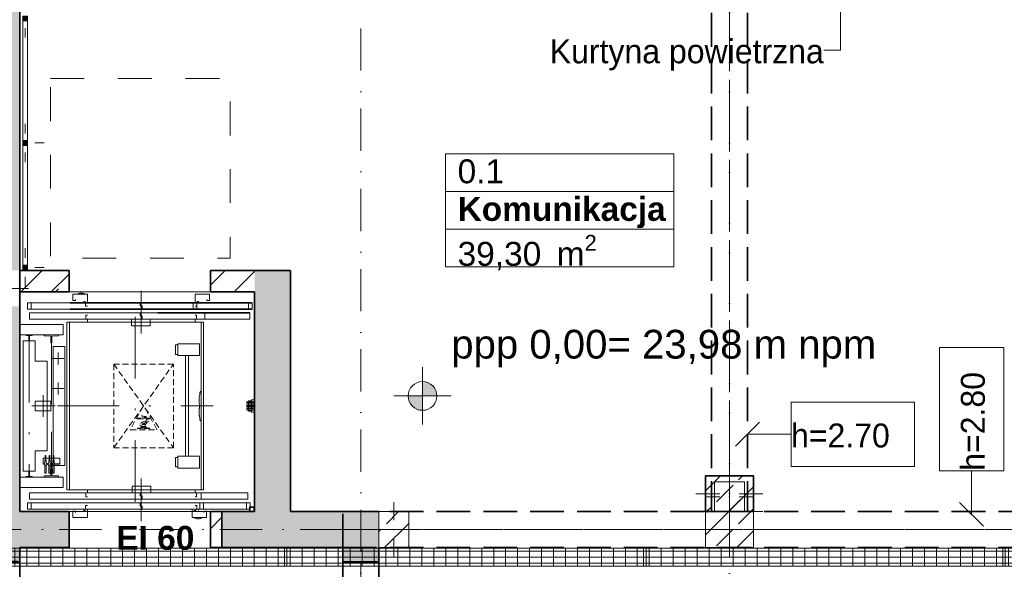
# Model space of a CAD drawing. Header units: millimetres. Extents: x 82175 to 237000, y 24756 to 471700.
# Tile 199 of 256: x 107440 to 115666, y 380799 to 385392. Entities that reach past the tile are written whole.
import ezdxf
from ezdxf.enums import TextEntityAlignment as Align

# ---------------------------------------------------------------- set-up
doc = ezdxf.new("R2010")
doc.units = ezdxf.units.MM
for name, pattern in [('DASHED', [0.75, 0.5, -0.25]), ('Krawędzie ukryte', [3.912222, 2.822222, -1.09]), ('Kropki i Kreski', [6.702778, 3.527778, -1.763889, 0, -1.411111]), ('Przerywana', [5.644444, 2.822222, -2.822222]), ('TRAZO_Y_PUNTO', [10.3, 5.15, -2.5, 0.15, -2.5])]:
    doc.linetypes.add(name, pattern=pattern)
for name, color, linetype in [('- strefy pomieszczeń', 8, 'Continuous'), ('2D - Ogólne', 8, 'Continuous'), ('Drzwi Archicad', 8, 'Continuous'), ('Instalacje - Wod_Kan', 8, 'Continuous'), ('Konstrukcja - Belki', 8, 'Continuous'), ('Konstrukcja - Siatka mod', 8, 'Continuous'), ('Konstrukcja - Stropy', 8, 'Continuous'), ('Konstrukcja - Słupy', 8, 'Continuous'), ('Konstrukcja - Ściany działowe', 8, 'Continuous'), ('Konstrukcja - Ściany nośne wew..P', 8, 'Continuous'), ('Opisy - Etykiety', 8, 'Continuous'), ('Opisy - Tekst', 8, 'Continuous'), ('Wnętrze - Wyposażenie', 8, 'Continuous'), ('Wymiarowanie - Poziomy', 8, 'Continuous')]:
    doc.layers.add(name, color=color, linetype=linetype)
doc.layers.add('2DE_PRO_Cblf304L', color=30, linetype='Continuous', lineweight=15)
doc.layers.add('CP_DETAL', color=33, linetype='Continuous', lineweight=9)
doc.styles.add('CP_ATTR', font='ARIAL.TTF')
doc.styles.add('STYL_AUTOMATYCZNY_1', font='arial.ttf')
doc.styles.add('STYL_AUTOMATYCZNY_2', font='arial.ttf')
doc.styles.add('STYL_AUTOMATYCZNY_4', font='arial.ttf')
doc.styles.add('STYL_AUTOMATYCZNY_5', font='txt')
doc.styles.add('STYL_AUTOMATYCZNY_7', font='txt')
pattern_1 = [(45, (-135208.59, 662558.78), (-183.84776, 183.84776), []), (45, (-135300.5, 662650.7), (-183.84776, 183.84776), [195, -65])]
pattern_2 = [(45, (-135208.59, 662558.78), (-127.27922, 127.27922), [])]

# ---------------------------------------------------------------- blocks, each defined once
blk = doc.blocks.new('2Dcblfmark100')
at = {"color": 3}
for p, q in [((-10, -50), (-10, 50)), ((10, -50), (10, 50))]:
    blk.add_line(p, q, dxfattribs=at)
blk = doc.blocks.new('2dcblf_korcf105v_b150_h105_55wkrv0')
at = {"layer": 'CP_DETAL'}
h = blk.add_hatch(dxfattribs=at)
h.set_pattern_fill('_USER', color=256, scale=100, angle=90, style=0, pattern_type=0)
h.set_pattern_definition([(90, (-3e-14, 0), (-100, 6e-15), [])])
h.paths.add_polyline_path([(0, 75), (20195, 75), (20195, -75), (0, -75)])
for p, q in [((0, 75), (20195, 75)), ((0, -75), (20195, -75))]:
    blk.add_line(p, q)
for p, q in [((20195, 50), (0, 50)), ((0, 0), (20195, 0)), ((20195, -50), (0, -50))]:
    blk.add_line(p, q, dxfattribs=at)
at = {"yscale": 1.5}
for p in [(6000, 0), (9000, 0), (12000, 0)]:
    blk.add_blockref('2Dcblfmark100', p, dxfattribs=at)
at = {"linetype": 'ByBlock', "style": 'CP_ATTR', "flags": 9}
for tag in ['NAME', 'NUMBER', 'GROUP', 'ORDER-NO', 'PRODUCER', 'COUPLERS', 'MOUNTDIST', 'MOUNTINGS', 'OTHER', 'WEIGHT', 'DIVIDER', 'COVER']:
    blk.add_attdef(tag, text='', height=0.00005, dxfattribs=at).set_placement((-0.1, 0), align=Align.MIDDLE_LEFT)

msp = doc.modelspace()

# ---------------------------------------------------------------- hatches: boundary and pattern name
at = {"layer": 'Instalacje - Wod_Kan', "linetype": 'Continuous', "lineweight": 13}
for points in [[(107505, 385382), (107505, 385422), (107465, 385422), (107465, 385382)], [(107505, 384342), (107505, 384382), (107465, 384382), (107465, 384342)], [(107505, 383302), (107505, 383342), (107465, 383342), (107465, 383302)]]:
    msp.add_hatch(color=8, dxfattribs=at).paths.add_polyline_path(points)
at = {"layer": 'Konstrukcja - Słupy', "linetype": 'Continuous', "lineweight": 25}
h = msp.add_hatch(dxfattribs=at)
h.set_pattern_fill('Beton_zbrojony_0002', color=8, style=0, pattern_type=2)
h.set_pattern_definition(pattern_1)
h.paths.add_polyline_path([(113170, 380981.1), (113570, 380981.1), (113570, 381581.1), (113170, 381581.1)])
h = msp.add_hatch(dxfattribs=at)
h.set_pattern_fill('Beton_zbrojony_0002', color=8, style=0, pattern_type=2)
h.set_pattern_definition(pattern_1)
h.paths.add_polyline_path([(113170, 381281), (113570, 381281), (113570, 381581), (113170, 381581)])
h = msp.add_hatch(dxfattribs=at)
h.set_pattern_fill('Beton_zbrojony_0002', color=8, style=0, pattern_type=2)
h.set_pattern_definition(pattern_1)
h.paths.add_polyline_path([(113245, 381279.8), (113495, 381279.8), (113495, 381529.8), (113245, 381529.8)])
h = msp.add_hatch(dxfattribs=at)
h.set_pattern_fill('Beton_zbrojony_0002', color=8, style=0, pattern_type=2)
h.set_pattern_definition(pattern_1)
h.paths.add_polyline_path([(110690, 380981), (110690, 381281), (110440, 381281), (110440, 380981)])
at = {"layer": 'Konstrukcja - Ściany działowe', "linetype": 'Continuous', "lineweight": 13}
h = msp.add_hatch(dxfattribs=at)
h.set_pattern_fill('Bloczki_ceramiczne_0002', color=8, style=0, pattern_type=2)
h.set_pattern_definition(pattern_2)
h.paths.add_polyline_path([(107440, 383297), (107440, 383117), (107853, 383117), (107853, 383297)])
h = msp.add_hatch(dxfattribs=at)
h.set_pattern_fill('Bloczki_ceramiczne_0002', color=8, style=0, pattern_type=2)
h.set_pattern_definition(pattern_2)
h.paths.add_polyline_path([(109401.8, 383297), (109033, 383297), (109033, 383117), (109401.8, 383117)])
at = {"layer": 'Konstrukcja - Ściany nośne wew..P', "linetype": 'Continuous', "lineweight": 13}
for points in [[(107140, 386231), (107140, 386231), (107140, 383297), (107432.4, 383297), (107432.4, 382997), (107140, 382997), (107140, 380981), (107440, 380981), (107440, 385931), (107140, 385931)], [(109401.8, 383117), (109701.8, 383297), (109401.8, 383297)], [(109401.8, 383117), (109701.8, 383117), (109701.8, 383297)], [(109401.8, 383117), (109401.8, 381281), (109701.8, 381281), (109701.8, 383117)], [(107440, 380981), (107853, 380981), (107853, 381281), (107440, 381281)], [(110440, 380981), (110440, 381281), (109130, 381281), (109130, 380981)], [(107140, 380981), (107140, 380861.1), (107440, 380861.1), (107440, 380981)], [(110140, 380981), (110140, 380861), (110440, 380861), (110440, 380981)]]:
    msp.add_hatch(color=8, dxfattribs=at).paths.add_polyline_path(points)
h = msp.add_hatch(dxfattribs=at)
h.set_pattern_fill('Bloczki_ceramiczne_0002', color=8, style=0, pattern_type=2)
h.set_pattern_definition(pattern_2)
h.paths.add_polyline_path([(109130, 381281), (109033, 381281), (109033, 380981), (109130, 380981)])
at = {"layer": 'Wymiarowanie - Poziomy', "linetype": 'Continuous', "lineweight": 13}
for points in [[(110805.5, 382247.8), (110925.5, 382247.8), (110916.3, 382293.7), (110890.3, 382332.6), (110851.4, 382358.6), (110805.5, 382367.8)], [(110805.5, 382247.8), (110685.5, 382247.8), (110694.6, 382201.8), (110720.6, 382162.9), (110759.5, 382136.9), (110805.5, 382127.8)]]:
    msp.add_hatch(color=8, dxfattribs=at).paths.add_polyline_path(points)

# ---------------------------------------------------------------- linework, layer by layer
at = {"layer": '- strefy pomieszczeń', "color": 8, "linetype": 'Continuous', "lineweight": 13, "ltscale": 100}
for p, q in [((110998.5, 384270.6), (112905.7, 384270.6)), ((110998.5, 383956.3), (110998.5, 384270.6)), ((112905.7, 384270.6), (112905.7, 383956.3)), ((112905.7, 383956.3), (110998.5, 383956.3)), ((110998.5, 383956.3), (112905.7, 383956.3)), ((110998.5, 383642), (110998.5, 383956.3)), ((112905.7, 383956.3), (112905.7, 383642)), ((112905.7, 383642), (110998.5, 383642)), ((110998.5, 383642), (112905.7, 383642)), ((110998.5, 383327.8), (110998.5, 383642)), ((112905.7, 383642), (112905.7, 383327.8)), ((112905.7, 383327.8), (110998.5, 383327.8))]:
    msp.add_line(p, q, dxfattribs=at)
at = {"color": 8, "linetype": 'Continuous', "lineweight": 13, "ltscale": 100}
for p, q in [((107465, 385382), (107465, 384382)), ((107465, 385382), (107505, 385382)), ((107505, 385382), (107505, 384382)), ((107465, 384382), (107505, 384382)), ((107465, 384342), (107465, 383342)), ((107465, 384342), (107505, 384342)), ((107505, 384342), (107505, 383342)), ((107465, 383342), (107505, 383342))]:
    msp.add_line(p, q, dxfattribs=at)
at = {"color": 8, "linetype": 'Przerywana', "lineweight": 13, "ltscale": 100}
for p, q in [((107465, 385382), (107465, 384382)), ((107465, 385382), (107505, 385382)), ((107505, 385382), (107505, 384382)), ((107465, 384382), (107505, 384382)), ((107465, 384342), (107465, 383342)), ((107465, 384342), (107505, 384342)), ((107505, 384342), (107505, 383342)), ((107465, 383342), (107505, 383342))]:
    msp.add_line(p, q, dxfattribs=at)
at = {"color": 8, "linetype": 'Continuous', "lineweight": 35, "ltscale": 100, "flags": 128}
for points in [[(109130, 381281), (109033, 381281)], [(109033, 380981), (109033, 381281)], [(109033, 380981), (109130, 380981)]]:
    msp.add_lwpolyline(points, dxfattribs=at)
at = {"layer": '2D - Ogólne', "color": 8, "linetype": 'Continuous', "lineweight": 13, "ltscale": 100}
for p, q in [((114297.1, 385727.6), (114297.1, 385137.8)), ((114297.1, 385137.8), (114157.7, 385137.8))]:
    msp.add_line(p, q, dxfattribs=at)
at = {"layer": '2D - Ogólne', "color": 8, "linetype": 'Przerywana', "lineweight": 13, "ltscale": 100, "flags": 128}
msp.add_lwpolyline([(107697.5, 384900.3), (109197.5, 384900.3), (109197.5, 383400.3), (107697.5, 383400.3)], close=True, dxfattribs=at)
at = {"layer": 'Drzwi Archicad', "color": 8, "linetype": 'Continuous', "lineweight": 35, "ltscale": 100}
for p, q in [((107853, 383297), (107853, 383117)), ((109033, 383297), (109033, 383117)), ((107853, 380981), (107853, 381281)), ((109033, 380981), (109033, 381281))]:
    msp.add_line(p, q, dxfattribs=at)
at = {"layer": 'Instalacje - Wod_Kan', "color": 8, "linetype": 'Continuous', "lineweight": 13, "ltscale": 100}
for p, q in [((107485, 385322), (107485, 385242)), ((107485, 384442), (107485, 384522)), ((107565, 384362), (107645, 384362)), ((107485, 384282), (107485, 384202)), ((107485, 383402), (107485, 383482)), ((107565, 383322), (107645, 383322)), ((107485, 383242), (107485, 383162))]:
    msp.add_line(p, q, dxfattribs=at)
at = {"layer": 'Instalacje - Wod_Kan', "color": 8, "linetype": 'Continuous', "lineweight": 13, "ltscale": 100, "flags": 128}
for points in [[(107505, 385382), (107465, 385382), (107465, 385422), (107505, 385422)], [(107505, 384342), (107465, 384342), (107465, 384382), (107505, 384382)], [(107505, 383302), (107465, 383302), (107465, 383342), (107505, 383342)]]:
    msp.add_lwpolyline(points, close=True, dxfattribs=at)
at = {"layer": 'Instalacje - Wod_Kan', "color": 8, "linetype": 'Continuous', "lineweight": 13, "ltscale": 100}
for p in [(107485, 384362), (107485, 383322)]:
    msp.add_point(p, dxfattribs=at)
at = {"layer": 'Konstrukcja - Belki', "color": 8, "linetype": 'Krawędzie ukryte', "lineweight": 35, "ltscale": 100}
for p, q in [((113220, 386231), (113220, 381281)), ((113520, 386231), (113520, 381281)), ((110140, 381281), (116570, 381281)), ((110140, 380981), (110140, 381281)), ((113220, 381281), (113520, 381281)), ((110140, 380981), (116570, 380981)), ((107140, 380865.3), (107440, 380865.3)), ((107440, 380865.3), (107440, 378921)), ((110140, 380861), (110140, 378921)), ((110140, 380861), (110440, 380861)), ((110440, 380861), (110440, 378921))]:
    msp.add_line(p, q, dxfattribs=at)
at = {"layer": 'Konstrukcja - Belki', "color": 8, "linetype": 'Kropki i Kreski', "lineweight": 13, "ltscale": 100}
for p, q in [((113370, 386231), (113370, 381281)), ((110140, 381131), (116570, 381131)), ((110290, 380861), (110290, 378921))]:
    msp.add_line(p, q, dxfattribs=at)
at = {"layer": 'Konstrukcja - Siatka mod', "color": 8, "linetype": 'Kropki i Kreski', "lineweight": 13, "ltscale": 100}
for p, q in [((110290, 389341.7), (110290, 372372.2)), ((113370, 389337), (113370, 372372.2)), ((93022.5, 381131), (122467, 381131))]:
    msp.add_line(p, q, dxfattribs=at)
at = {"layer": 'Konstrukcja - Stropy', "color": 8, "linetype": 'Continuous', "lineweight": 13, "ltscale": 100, "flags": 128}
msp.add_lwpolyline([(107440, 381281), (109401.8, 381281), (109401.8, 383117), (107440, 383117)], close=True, dxfattribs=at)
at = {"layer": 'Konstrukcja - Słupy', "color": 8, "linetype": 'Continuous', "lineweight": 0, "ltscale": 100}
for p, q in [((107362.4, 383147), (107512.4, 383147)), ((113370, 381511), (113370, 381661)), ((113290, 381431), (113090, 381431)), ((113450, 381431), (113650, 381431)), ((113370, 381351), (113370, 381201))]:
    msp.add_line(p, q, dxfattribs=at)
at = {"layer": 'Konstrukcja - Słupy', "color": 8, "linetype": 'Continuous', "lineweight": 13, "ltscale": 100}
for p, q in [((113370, 381361.1), (113370, 381661.1)), ((113370, 381484.8), (113370, 381609.8)), ((113290, 381404.8), (113165, 381404.8)), ((113450, 381404.8), (113575, 381404.8)), ((110565, 381211), (110565, 381361)), ((113370, 381324.8), (113370, 381199.8)), ((113290, 381281.1), (113090, 381281.1)), ((113450, 381281.1), (113650, 381281.1)), ((110485, 381131), (110360, 381131)), ((110645, 381131), (110770, 381131)), ((113370, 381201.1), (113370, 380901.1)), ((110565, 381051), (110565, 380901))]:
    msp.add_line(p, q, dxfattribs=at)
at = {"layer": 'Konstrukcja - Słupy', "color": 8, "linetype": 'Continuous', "lineweight": 13, "ltscale": 100, "flags": 128}
for points in [[(113170, 380981.1), (113570, 380981.1), (113570, 381581.1), (113170, 381581.1)], [(113245, 381279.8), (113495, 381279.8), (113495, 381529.8), (113245, 381529.8)], [(110690, 380981), (110690, 381281), (110440, 381281), (110440, 380981)]]:
    msp.add_lwpolyline(points, close=True, dxfattribs=at)
at = {"layer": 'Konstrukcja - Słupy', "color": 8, "linetype": 'Continuous', "lineweight": 35, "ltscale": 100, "flags": 128}
msp.add_lwpolyline([(113170, 381281), (113570, 381281), (113570, 381581), (113170, 381581)], close=True, dxfattribs=at)
at = {"layer": 'Konstrukcja - Słupy', "color": 8, "linetype": 'Continuous', "lineweight": 0, "ltscale": 100}
msp.add_point((113370, 381431), dxfattribs=at)
at = {"layer": 'Konstrukcja - Słupy', "color": 8, "linetype": 'Continuous', "lineweight": 13, "ltscale": 100}
for p in [(113370, 381404.8), (113370, 381281.1), (110565, 381131)]:
    msp.add_point(p, dxfattribs=at)
at = {"layer": 'Konstrukcja - Ściany działowe', "color": 8, "linetype": 'Continuous', "lineweight": 35, "ltscale": 100}
for p, q in [((107853, 383297), (107853, 383117)), ((109033, 383297), (109033, 383117))]:
    msp.add_line(p, q, dxfattribs=at)
at = {"layer": 'Konstrukcja - Ściany działowe', "color": 8, "linetype": 'Continuous', "lineweight": 35, "ltscale": 100, "flags": 128}
for points in [[(107853, 383297), (107440, 383297)], [(107440, 383297), (107440, 383117)], [(109401.8, 383297), (109033, 383297)], [(109701.8, 383297), (109401.8, 383297)], [(107440, 383117), (107853, 383117)], [(109033, 383117), (109401.8, 383117)]]:
    msp.add_lwpolyline(points, dxfattribs=at)
at = {"layer": 'Konstrukcja - Ściany nośne wew..P', "color": 8, "linetype": 'Continuous', "lineweight": 35, "ltscale": 100}
for p, q in [((107853, 380981), (107853, 381281)), ((109130, 381281), (109130, 380981))]:
    msp.add_line(p, q, dxfattribs=at)
at = {"layer": 'Konstrukcja - Ściany nośne wew..P', "color": 8, "linetype": 'Continuous', "lineweight": 35, "ltscale": 100, "flags": 128}
for points in [[(107440, 381281), (107440, 385931)], [(109701.8, 381281), (109701.8, 383297)], [(109401.8, 383117), (109401.8, 381281)], [(107853, 381281), (107440, 381281)], [(109401.8, 381281), (109130, 381281)], [(110440, 381281), (109701.8, 381281)], [(107440, 380981), (107853, 380981)], [(107440, 380861.1), (107440, 380981)], [(109130, 380981), (110140, 380981)], [(110140, 380981), (110140, 380861)], [(110440, 380861), (110440, 380981)], [(107140, 380861.1), (107440, 380861.1)], [(110140, 380861), (110440, 380861)]]:
    msp.add_lwpolyline(points, dxfattribs=at)
at = {"layer": 'Opisy - Etykiety', "color": 8, "linetype": 'Continuous', "lineweight": 20, "ltscale": 100}
for p, q in [((115661.1, 382653.8), (115124.6, 382653.8)), ((115124.6, 382653.8), (115124.6, 381622.4)), ((115661.1, 381622.4), (115661.1, 382653.8)), ((114915.6, 382196), (113884.1, 382196)), ((113884.1, 382196), (113884.1, 381659.5)), ((114915.6, 381659.5), (114915.6, 382196)), ((113620, 382027.8), (113420, 381827.8)), ((113520, 381927.8), (113884.1, 381927.8)), ((113884.1, 381659.5), (114915.6, 381659.5)), ((115124.6, 381622.4), (115661.1, 381622.4)), ((115392.8, 381258.2), (115392.8, 381622.4)), ((115292.8, 381358.2), (115492.8, 381158.2))]:
    msp.add_line(p, q, dxfattribs=at)
at = {"layer": 'Wnętrze - Wyposażenie', "color": 8, "linetype": 'Continuous', "lineweight": 13, "ltscale": 100}
for p, q in [((107440, 381281), (107440, 383117)), ((107765, 383117), (107440, 383117)), ((107740, 383117), (107765, 383142)), ((107925, 383097), (107929.6, 383100.8)), ((107929.6, 383100.8), (107935.3, 383103.8)), ((107935.3, 383103.8), (107941.3, 383105.6)), ((107941.3, 383105.6), (107947.5, 383106)), ((107962.5, 383106), (107947.4, 383106)), ((107968.7, 383105.6), (107962.5, 383106)), ((107974.7, 383103.8), (107968.7, 383105.6)), ((107980.4, 383100.8), (107974.7, 383103.8)), ((107985, 383097), (107980.4, 383100.8)), ((109021, 383117), (109040, 383117)), ((109021, 383117), (109400, 383117)), ((109400, 383117), (109400, 381281)), ((107505, 383027), (107505, 382973)), ((108920, 383027), (107505, 383027)), ((109381, 383027), (107505, 383027)), ((107535, 382973), (107535, 383027)), ((107885, 383097), (108005, 383097)), ((107885, 383044), (107885, 383097)), ((107907, 383044), (107885, 383044)), ((107907, 383054), (107907, 383044)), ((107925, 383097), (107925, 383097)), ((107975, 383037), (107990, 383037)), ((107975, 383027), (107975, 383037)), ((107985, 383097), (107985, 383097)), ((107990, 383027), (107990, 382997)), ((108005, 383097), (108005, 383027)), ((108055, 383027), (108055, 383027)), ((108405, 383027), (108055, 383027)), ((108405, 383027), (108055, 383027)), ((108405, 383027), (108405, 383027)), ((108447.5, 383027), (108447.5, 383000)), ((108505, 383027), (108505, 383027)), ((108855, 383027), (108505, 383027)), ((108855, 383027), (108505, 383027)), ((108855, 383027), (108855.1, 383027)), ((108890, 383027), (108890, 382973)), ((108905, 383097), (108905, 383027)), ((109025, 383097), (108905, 383097)), ((108935, 383037), (108920, 383037)), ((108920, 382973), (108920, 383027)), ((108920, 383027), (108920, 382997)), ((108935, 383027), (108935, 383037)), ((109003, 383054), (109003, 383044)), ((109003, 383044), (109025, 383044)), ((109025, 383044), (109025, 383097)), ((109351, 383027), (109351, 382973)), ((109381, 382973), (109381, 383027)), ((108920, 382973), (107505, 382973)), ((109381, 382973), (107505, 382973)), ((107523, 382943), (107523, 382889)), ((108987, 382943), (107523, 382943)), ((109363, 382943), (107523, 382943)), ((109363, 382943), (107687, 382943)), ((108005, 382997), (107990, 382997)), ((108405, 382973), (108055, 382973)), ((108405, 382943), (108055, 382943)), ((108405, 382943), (108055, 382943)), ((108055, 382943), (108055, 382943)), ((108405, 382943), (108405, 382943)), ((108447.5, 383000), (108462.5, 383000)), ((108447.5, 382916), (108447.5, 382943)), ((108462.5, 383000), (108462.5, 382973)), ((108855, 382973), (108505, 382973)), ((108855, 382943), (108505, 382943)), ((108855, 382943), (108505, 382943)), ((108505, 382943), (108505, 382943)), ((108855, 382943), (108855.1, 382943)), ((108905, 382997), (108920, 382997)), ((108987, 382889), (108987, 382943)), ((109363, 382889), (109363, 382943)), ((107523, 382889), (108987, 382889)), ((107523, 382889), (107523, 382889)), ((108987, 382889), (107523, 382889)), ((107523, 382889), (109363, 382889)), ((109363, 382889), (107523, 382889)), ((109363, 382889), (107687, 382889)), ((107835, 381464), (107835, 382864)), ((107835, 382864), (108975, 382864)), ((107855, 382864), (108955, 382864)), ((107855, 382864), (107855, 382739)), ((107855, 382864), (107855, 381464)), ((108005, 382923), (107993, 382923)), ((107993, 382923), (107993, 382889)), ((108005, 382864), (108005, 382889)), ((108405, 382889), (108055, 382889)), ((108156, 382889), (108304, 382889)), ((108156, 382889), (108156, 382889)), ((108304, 382889), (108304, 382889)), ((108375, 382889), (108375, 382835)), ((108462.5, 382916), (108447.5, 382916)), ((108462.5, 382889), (108462.5, 382916)), ((108855, 382889), (108505, 382889)), ((108530, 382835), (108530, 382889)), ((108905, 382889), (108743, 382889)), ((108955, 382864), (108743, 382864)), ((108905, 382923), (108917, 382923)), ((108905, 382864), (108905, 382889)), ((108917, 382889), (108917, 382923)), ((108955, 382889), (108955, 382889)), ((108955, 382889), (108955, 382889)), ((108955, 382889), (108955, 382889)), ((108955, 382864), (108955, 381464)), ((108955, 382864), (108955, 382739)), ((108975, 382864), (108975, 381464)), ((107803, 382844), (107440, 382844)), ((107440, 382844), (107440, 382759)), ((107803, 382759), (107803, 382844)), ((108375, 382835), (108530, 382835)), ((107440, 382759), (107803, 382759)), ((107570, 382709), (107470, 382709)), ((107470, 382709), (107470, 381619)), ((107495, 382755), (107495, 382758)), ((107544, 382759), (107496, 382759)), ((107516.5, 382754), (107496, 382754)), ((107517.5, 382753), (107517.5, 382710)), ((107521.5, 382709), (107518.5, 382709)), ((107520, 382709), (107520, 382304)), ((107520, 382709), (107520, 382429)), ((107522.5, 382710), (107522.5, 382753)), ((107523.5, 382754), (107544, 382754)), ((107545, 382758), (107545, 382755)), ((107570, 382538), (107570, 382709)), ((107645, 382759), (107645, 382752)), ((107645, 382759), (107765, 382759)), ((107698.1, 382747.9), (107647.9, 382749)), ((107700.6, 382717), (107700.5, 382717)), ((107700.5, 382692), (107700.5, 382717)), ((107701.5, 382691), (107700.5, 382692)), ((107701, 382717.4), (107701, 382744.9)), ((107701.5, 382691), (107708.5, 382691)), ((107705, 382691), (107705, 382304)), ((107708.5, 382691), (107709.5, 382692)), ((107709, 382717.4), (107709, 382744.9)), ((107709.5, 382717), (107709.4, 382717)), ((107709.5, 382692), (107709.5, 382717)), ((107711.9, 382747.9), (107762.1, 382749)), ((107765, 382759), (107765, 382752)), ((107720, 382661), (107720, 381667)), ((107817, 382661), (107720, 382661)), ((107817, 382661), (107817, 381667)), ((108760.9, 382674), (108740.9, 382674)), ((108740.9, 382674), (108740.9, 382594.5)), ((108943.4, 382684), (108760.9, 382684)), ((108760.9, 382684), (108760.9, 382584.5)), ((108943.4, 382584.5), (108943.4, 382684)), ((107670, 382538), (107570, 382538)), ((107670, 382538), (107670, 381790)), ((108740.9, 382594.5), (108760.9, 382594.5)), ((108760.9, 382584.5), (108943.4, 382584.5)), ((108824, 382584.5), (108824, 381743.5)), ((108849, 381743.5), (108849, 382584.5)), ((108954.9, 382291.8), (108944, 382277.2)), ((108944, 382277.3), (108944.1, 382277.3)), ((108955.1, 382036.2), (108954.9, 382291.8)), ((107570, 382204), (107570, 382124)), ((107700, 382204), (107570, 382204)), ((107700, 382204), (107700, 382124)), ((108938.5, 382211.8), (108938.5, 382211.8)), ((108938.5, 382211.8), (108938.5, 382202)), ((108938.6, 382209.5), (108938.5, 382209.5)), ((108938.5, 382209), (108938.5, 382209)), ((108938.6, 382212.3), (108938.6, 382212.3)), ((108941.9, 382245.8), (108940, 382240.9)), ((108940, 382229), (108940, 382240.9)), ((108940, 382196.2), (108940.1, 382184.5)), ((108941.9, 382245.8), (108942.8, 382250.7)), ((108946, 382274.1), (108946, 382260.3)), ((109335, 382199), (109395, 382199)), ((109340, 382199), (109351, 382199)), ((109351, 382207.5), (109376, 382207.5)), ((109351, 382207.5), (109351, 382120.5)), ((109376, 382215.5), (109376, 382112.5)), ((109376, 382215.5), (109400, 382215.5)), ((109400, 382215.5), (109400, 382112.5)), ((107570, 382124), (107700, 382124)), ((108938.5, 382112.6), (108938.5, 382102.7)), ((108938.5, 382112.6), (108938.5, 382112.6)), ((108940.9, 382144.6), (108940, 382141.7)), ((108940, 382129.8), (108940, 382141.7)), ((108940.1, 382184.5), (108941.9, 382180)), ((108941.9, 382146.6), (108940.9, 382144.6)), ((108941.9, 382146.6), (108941.9, 382180)), ((109335, 382189), (109395, 382189)), ((109335, 382179), (109395, 382179)), ((109335, 382169), (109395, 382169)), ((109335, 382159), (109395, 382159)), ((109335, 382149), (109395, 382149)), ((109335, 382139), (109395, 382139)), ((109335, 382129), (109395, 382129)), ((109340, 382189), (109351, 382189)), ((109340, 382179), (109351, 382179)), ((109340, 382169), (109351, 382169)), ((109340, 382159), (109351, 382159)), ((109340, 382149), (109351, 382149)), ((109340, 382139), (109351, 382139)), ((109340, 382129), (109351, 382129)), ((109351, 382120.5), (109376, 382120.5)), ((109376, 382112.5), (109400, 382112.5)), ((108938.5, 382109.8), (108938.5, 382109.8)), ((108940, 382097), (108940.1, 382085.3)), ((108940.1, 382085.3), (108941.9, 382080.8)), ((108944, 382049.3), (108944.1, 382049.3)), ((108944, 382049.3), (108955.1, 382036.2)), ((108945.7, 382066.6), (108946, 382066.3)), ((108946, 382066.3), (108946, 382052.5)), ((107705, 381637), (107705, 381949)), ((107705, 381637), (107705, 381949)), ((107570, 381790), (107570, 381619)), ((107670, 381790), (107570, 381790)), ((107653.7, 381727), (107635.1, 381727)), ((107635.1, 381727), (107635.1, 381677)), ((107650.1, 381703.3), (107651.1, 381704.3)), ((107650.1, 381686.1), (107650.1, 381703.3)), ((107651.1, 381706.8), (107651.6, 381707.3)), ((107651.1, 381704.3), (107651.1, 381706.8)), ((107651.6, 381707.3), (107660.6, 381707.3)), ((107653.7, 381750.9), (107653.7, 381707.3)), ((107658.4, 381750.9), (107653.7, 381750.9)), ((107658.4, 381707.3), (107658.4, 381750.9)), ((107685.7, 381727), (107658.4, 381727)), ((107660.6, 381707.3), (107661.1, 381706.8)), ((107661.1, 381706.8), (107661.1, 381704.3)), ((107661.1, 381704.3), (107662.1, 381703.3)), ((107662.1, 381703.3), (107662.1, 381686.1)), ((107682.1, 381703.3), (107683.1, 381704.3)), ((107682.1, 381686.1), (107682.1, 381703.3)), ((107683.1, 381706.8), (107683.6, 381707.3)), ((107683.1, 381704.3), (107683.1, 381706.8)), ((107683.6, 381707.3), (107692.6, 381707.3)), ((107685.7, 381750.9), (107685.7, 381707.3)), ((107690.4, 381750.9), (107685.7, 381750.9)), ((107690.4, 381707.3), (107690.4, 381750.9)), ((107719.7, 381727), (107690.4, 381727)), ((107692.6, 381707.3), (107693.1, 381706.8)), ((107693.1, 381706.8), (107693.1, 381704.3)), ((107693.1, 381704.3), (107694.1, 381703.3)), ((107694.1, 381703.3), (107694.1, 381686.1)), ((107716.1, 381703.3), (107717.1, 381704.3)), ((107716.1, 381686.1), (107716.1, 381703.3)), ((107717.1, 381706.8), (107717.6, 381707.3)), ((107717.1, 381704.3), (107717.1, 381706.8)), ((107717.6, 381707.3), (107726.6, 381707.3)), ((107719.7, 381750.9), (107719.7, 381707.3)), ((107724.4, 381750.9), (107719.7, 381750.9)), ((107724.4, 381707.3), (107724.4, 381750.9)), ((107775.1, 381727), (107724.4, 381727)), ((107726.6, 381707.3), (107727.1, 381706.8)), ((107727.1, 381706.8), (107727.1, 381704.3)), ((107727.1, 381704.3), (107728.1, 381703.3)), ((107728.1, 381703.3), (107728.1, 381686.1)), ((107775.1, 381677), (107775.1, 381727)), ((108760.9, 381733.5), (108740.9, 381733.5)), ((108740.9, 381733.5), (108740.9, 381654)), ((108943.4, 381743.5), (108760.9, 381743.5)), ((108760.9, 381743.5), (108760.9, 381644)), ((108943.4, 381644), (108943.4, 381743.5)), ((107570, 381619), (107470, 381619)), ((107517.5, 381575), (107517.5, 381618)), ((107521.5, 381619), (107518.5, 381619)), ((107522.5, 381618), (107522.5, 381575)), ((107635.1, 381680), (107644.1, 381680)), ((107635.1, 381677), (107644.1, 381677)), ((107647.6, 381682.1), (107644.1, 381682.1)), ((107644.1, 381682.1), (107644.1, 381674.4)), ((107644.1, 381674.4), (107647.6, 381674.4)), ((107650.1, 381686.1), (107647.6, 381686.1)), ((107647.6, 381686.1), (107647.6, 381682.1)), ((107647.6, 381670.4), (107647.6, 381674.4)), ((107664.6, 381670.5), (107647.6, 381670.4)), ((107650.1, 381670.4), (107650.1, 381604.3)), ((107664.6, 381686.1), (107662.1, 381686.1)), ((107662.1, 381604.3), (107662.1, 381670.4)), ((107664.6, 381682.1), (107664.6, 381686.1)), ((107668, 381682.1), (107664.6, 381682.1)), ((107664.6, 381674.4), (107668, 381674.4)), ((107664.6, 381674.4), (107664.6, 381670.5)), ((107668, 381674.4), (107668, 381682.1)), ((107668, 381680), (107676.1, 381680)), ((107668, 381677), (107676.1, 381677)), ((107679.6, 381682.1), (107676.1, 381682.1)), ((107676.1, 381682.1), (107676.1, 381674.4)), ((107676.1, 381674.4), (107679.6, 381674.4)), ((107679.6, 381686.1), (107682.1, 381686.1)), ((107682.1, 381686.1), (107679.6, 381686.1)), ((107679.6, 381682.1), (107679.6, 381686.1)), ((107679.6, 381670.5), (107679.6, 381674.4)), ((107696.6, 381670.4), (107679.6, 381670.5)), ((107682.1, 381670.4), (107682.1, 381604.3)), ((107694.1, 381686.1), (107696.6, 381686.1)), ((107696.6, 381686.1), (107694.1, 381686.1)), ((107694.1, 381604.3), (107694.1, 381670.4)), ((107696.6, 381686.1), (107696.6, 381682.1)), ((107700, 381682.1), (107696.6, 381682.1)), ((107696.6, 381674.4), (107700, 381674.4)), ((107696.6, 381674.4), (107696.6, 381670.4)), ((107697.1, 381660.5), (107713.1, 381660.5)), ((107700, 381674.4), (107700, 381682.1)), ((107700, 381680), (107710.1, 381680)), ((107700, 381677), (107710.1, 381677)), ((107701.5, 381637), (107700.5, 381636)), ((107700.5, 381636), (107700.5, 381611)), ((107701.5, 381637), (107708.5, 381637)), ((107705.1, 381660.5), (107705.1, 381664.5)), ((107705.1, 381660.5), (107705.1, 381657)), ((107708.5, 381637), (107709.5, 381636)), ((107709.5, 381636), (107709.5, 381611)), ((107713.6, 381682.1), (107710.1, 381682.1)), ((107710.1, 381682.1), (107710.1, 381674.4)), ((107710.1, 381674.4), (107713.6, 381674.4)), ((107713.6, 381686.1), (107716.1, 381686.1)), ((107716.1, 381686.1), (107713.6, 381686.1)), ((107713.6, 381686.1), (107716.1, 381686.1)), ((107713.6, 381682.1), (107713.6, 381686.1)), ((107713.6, 381670.4), (107713.6, 381674.4)), ((107730.6, 381670.4), (107713.6, 381670.4)), ((107716.1, 381670.4), (107716.1, 381604.3)), ((107817, 381667), (107720, 381667)), ((107728.1, 381686.1), (107730.6, 381686.1)), ((107730.6, 381686.1), (107728.1, 381686.1)), ((107728.1, 381686.1), (107730.6, 381686.1)), ((107728.1, 381669), (107728.1, 381670.4)), ((107728.1, 381604.3), (107728.1, 381669)), ((107730.6, 381686.1), (107730.6, 381682.1)), ((107734, 381682.1), (107730.6, 381682.1)), ((107730.6, 381674.4), (107734, 381674.4)), ((107730.6, 381674.4), (107730.6, 381670.4)), ((107734, 381674.4), (107734, 381682.1)), ((107734, 381680), (107775.1, 381680)), ((107734, 381677), (107775.1, 381677)), ((108740.9, 381654), (108760.9, 381654)), ((108760.9, 381644), (108943.4, 381644)), ((107803, 381569), (107440, 381569)), ((107440, 381569), (107440, 381484)), ((107495, 381573), (107495, 381570)), ((107516.5, 381574), (107496, 381574)), ((107544, 381569), (107496, 381569)), ((107523.5, 381574), (107544, 381574)), ((107545, 381570), (107545, 381573)), ((107645, 381569), (107645, 381576.1)), ((107645, 381569), (107765, 381569)), ((107698.1, 381580.2), (107647.9, 381579.1)), ((107650.1, 381604.3), (107651.1, 381603.3)), ((107651.1, 381603.3), (107661.1, 381603.3)), ((107661.1, 381603.3), (107662.1, 381604.3)), ((107682.1, 381604.3), (107683.1, 381603.3)), ((107683.1, 381603.3), (107693.1, 381603.3)), ((107693.1, 381603.3), (107694.1, 381604.3)), ((107700.6, 381611), (107700.5, 381611)), ((107701, 381610.6), (107701, 381583.2)), ((107709, 381610.6), (107709, 381583.2)), ((107709.5, 381611), (107709.4, 381611)), ((107711.9, 381580.2), (107762.1, 381579.1)), ((107716.1, 381604.3), (107717.1, 381603.3)), ((107717.1, 381603.3), (107727.1, 381603.3)), ((107727.1, 381603.3), (107728.1, 381604.3)), ((107765, 381569), (107765, 381576.1)), ((107803, 381484), (107803, 381569)), ((108955, 381464), (108955, 381558)), ((107440, 381484), (107803, 381484)), ((107835, 381464), (108975, 381464)), ((108005, 381464), (108005, 381439)), ((108380, 381493), (108380, 381439)), ((108535, 381493), (108380, 381493)), ((108535, 381439), (108535, 381493)), ((108955, 381464), (108743, 381464)), ((108905, 381464), (108905, 381439)), ((107523, 381439), (107711, 381439)), ((108957, 381439), (107523, 381439)), ((107523, 381439), (107523, 381385)), ((107523, 381439), (108957, 381439)), ((107523, 381439), (107523, 381439)), ((109347, 381439), (107523, 381439)), ((107523, 381439), (109347, 381439)), ((107523, 381385), (108617, 381385)), ((107523, 381385), (107711, 381385)), ((107523, 381385), (108957, 381385)), ((107523, 381385), (109347, 381385)), ((107955, 381439), (107955.1, 381439)), ((107955, 381439), (107955.1, 381439)), ((107955, 381439), (107955.1, 381439)), ((107993, 381439), (107993, 381405)), ((108005, 381405), (107993, 381405)), ((108055, 381439), (108405, 381439)), ((108055, 381385), (108405, 381385)), ((108055, 381385), (108405, 381385)), ((108055, 381385), (108055, 381385)), ((108405, 381385), (108405, 381385)), ((108447.5, 381439), (108447.5, 381412)), ((108447.5, 381412), (108462.5, 381412)), ((108462.5, 381412), (108462.5, 381385)), ((108505, 381439), (108855, 381439)), ((108505, 381385), (108855, 381385)), ((108505, 381385), (108855, 381385)), ((108505, 381385), (108505, 381385)), ((108754, 381439), (108606, 381439)), ((108606, 381439), (108606.1, 381439)), ((108905, 381439), (108743, 381439)), ((108754, 381439), (108754.1, 381439)), ((108855, 381385), (108855.1, 381385)), ((108905, 381405), (108917, 381405)), ((108917, 381405), (108917, 381439)), ((108957, 381385), (108957, 381439)), ((109347, 381385), (109347, 381439)), ((109347, 381439), (109347, 381439)), ((109387, 381439), (109387, 381439)), ((107505, 381355), (108243, 381355)), ((107505, 381355), (108617, 381355)), ((107505, 381355), (107885, 381355)), ((107505, 381355), (107505, 381301)), ((107505, 381355), (108975, 381355)), ((107505, 381355), (109365, 381355)), ((107505, 381301), (107885, 381301)), ((107505, 381301), (108975, 381301)), ((107505, 381301), (109365, 381301)), ((107535, 381301), (107535, 381355)), ((107975, 381301), (107975, 381291)), ((107975, 381291), (107990, 381291)), ((107990, 381301), (107990, 381331)), ((108005, 381331), (107990, 381331)), ((108005, 381231), (108005, 381301)), ((108055, 381355), (108405, 381355)), ((108055, 381301), (108055, 381301)), ((108055, 381301), (108405, 381301)), ((108055, 381301), (108405, 381301)), ((108405, 381301), (108405, 381301)), ((108447.5, 381328), (108447.5, 381355)), ((108462.5, 381328), (108447.5, 381328)), ((108462.5, 381301), (108462.5, 381328)), ((108505, 381355), (108855, 381355)), ((108505, 381301), (108505, 381301)), ((108505, 381301), (108855, 381301)), ((108505, 381301), (108855, 381301)), ((108855, 381301), (108855.1, 381301)), ((108881, 381231), (108881, 381301)), ((108911, 381291), (108896, 381291)), ((108905, 381331), (108920, 381331)), ((108911, 381301), (108911, 381291)), ((108920, 381301), (108920, 381331)), ((108935, 381301), (108935, 381291)), ((108945, 381355), (108945, 381301)), ((108975, 381301), (108975, 381355)), ((109335, 381355), (109335, 381301)), ((109400, 381321), (109360, 381321)), ((109360, 381321), (109360, 381281)), ((109365, 381301), (109365, 381355)), ((109395, 381316), (109365, 381316)), ((109365, 381316), (109365, 381286)), ((109395, 381286), (109395, 381316)), ((109400, 381281), (109400, 381321)), ((107440, 381281), (107865, 381281)), ((107440, 381281), (107440, 381281)), ((107885, 381284), (107885, 381231)), ((107907, 381284), (107885, 381284)), ((107885, 381231), (108005, 381231)), ((107907, 381274), (107907, 381284)), ((109001, 381231), (108881, 381231)), ((108901, 381231), (108905.6, 381227.2)), ((108901, 381231), (108901.1, 381231)), ((108905.6, 381227.2), (108911.3, 381224.2)), ((108911.3, 381224.2), (108917.3, 381222.5)), ((108917.3, 381222.5), (108923.5, 381222)), ((108938.5, 381222), (108923.4, 381222)), ((108944.7, 381222.5), (108938.5, 381222)), ((108950.7, 381224.2), (108944.7, 381222.5)), ((108956.4, 381227.2), (108950.7, 381224.2)), ((108961, 381231), (108956.4, 381227.2)), ((108961, 381231), (108961, 381231)), ((108979, 381284), (109001, 381284)), ((108979, 381274), (108979, 381284)), ((109001, 381284), (109001, 381231)), ((109021, 381281), (109400, 381281)), ((109360, 381281), (109400, 381281)), ((109365, 381286), (109395, 381286))]:
    msp.add_line(p, q, dxfattribs=at)
at = {"layer": 'Wnętrze - Wyposażenie', "color": 8, "linetype": 'TRAZO_Y_PUNTO', "lineweight": 13, "ltscale": 100}
for p, q in [((108455, 383127), (108455, 382769)), ((108405, 381364), (108405, 382964)), ((107520, 382709), (107520, 381619)), ((107705, 382691), (107705, 381637)), ((107760, 382511), (107760, 382611)), ((107710, 382561), (107760, 382561)), ((107810, 382561), (107760, 382561)), ((107760, 382261), (107760, 382361)), ((107710, 382311), (107760, 382311)), ((107810, 382311), (107760, 382311)), ((107635, 382254), (107635, 382074)), ((107542.5, 382164), (107736.2, 382164)), ((107755, 382164), (109055, 382164)), ((107817, 382164), (107758, 382164)), ((108455, 381201), (108455, 381559))]:
    msp.add_line(p, q, dxfattribs=at)
at = {"layer": 'Wnętrze - Wyposażenie', "color": 8, "linetype": 'Continuous', "lineweight": 35, "ltscale": 100}
for p, q in [((109381, 383027), (107861, 383027)), ((109381, 382973), (107861, 382973)), ((109381, 382973), (108219, 382973)), ((109381, 382973), (108593, 382973)), ((109363, 382943), (108593, 382943))]:
    msp.add_line(p, q, dxfattribs=at)
at = {"layer": 'Wnętrze - Wyposażenie', "color": 8, "linetype": 'Continuous', "lineweight": 18, "ltscale": 100}
msp.add_line((109363, 382889), (109363, 382889), dxfattribs=at)
at = {"layer": 'Wnętrze - Wyposażenie', "color": 8, "linetype": 'DASHED', "lineweight": 13, "ltscale": 100}
for p, q in [((108725, 382514), (108225, 382514)), ((108225, 382514), (108225, 381814)), ((108225, 381814), (108725, 382514)), ((108225, 382514), (108725, 381814)), ((108725, 381814), (108725, 382514)), ((108472.9, 382165.2), (108363.3, 381966.9)), ((108586.7, 381966.9), (108477.1, 382165.2)), ((108423.6, 382060.7), (108423.6, 382057.8)), ((108526.4, 382060.7), (108423.6, 382060.7)), ((108423.6, 382057.8), (108526.4, 382057.8)), ((108460.2, 382081.6), (108461.2, 382083.3)), ((108462.8, 382081.6), (108460.2, 382081.6)), ((108461.2, 382083.3), (108464.2, 382083.3)), ((108462.8, 382066.8), (108462.8, 382081.6)), ((108464.2, 382066.8), (108462.8, 382066.8)), ((108464.2, 382083.3), (108464.2, 382066.8)), ((108477.8, 382078.9), (108479.3, 382078.9)), ((108477.8, 382066.8), (108477.8, 382078.9)), ((108479.3, 382066.8), (108477.8, 382066.8)), ((108479.3, 382078.9), (108479.3, 382076)), ((108479.3, 382071.9), (108479.3, 382066.8)), ((108486, 382066.8), (108486, 382071.9)), ((108487.5, 382066.8), (108486, 382066.8)), ((108487.5, 382072.1), (108487.5, 382066.8)), ((108494.3, 382066.8), (108494.3, 382071.8)), ((108495.8, 382066.8), (108494.3, 382066.8)), ((108495.8, 382074), (108495.8, 382066.8)), ((108526.4, 382060.7), (108526.4, 382057.8)), ((108365.4, 381963.4), (108584.6, 381963.4)), ((108423.6, 381975.4), (108423.6, 381978.3)), ((108423.6, 381978.3), (108449.3, 381978.3)), ((108526.4, 381975.4), (108423.6, 381975.4)), ((108449.3, 381978.3), (108462, 381995.6)), ((108452.7, 381995.6), (108462, 381995.6)), ((108470.2, 381995.6), (108458.2, 381979.4)), ((108458.2, 381979.4), (108458.2, 381978.3)), ((108458.2, 381978.3), (108468.6, 381978.3)), ((108463.6, 382010), (108478.6, 382010)), ((108465.7, 381980.4), (108474.6, 381995.6)), ((108468.6, 381978.3), (108465.7, 381980.4)), ((108470.2, 381995.6), (108474.6, 381995.6)), ((108481.1, 381992.3), (108474.6, 381980.4)), ((108474.6, 381980.4), (108478.6, 381978.3)), ((108478.6, 381978.3), (108526.4, 381978.3)), ((108526.4, 381978.3), (108526.4, 381975.4)), ((108225, 381814), (108725, 381814))]:
    msp.add_line(p, q, dxfattribs=at)
msp.add_circle((108504.3, 382038.5), 10.3, dxfattribs=at)
at = {"layer": 'Wnętrze - Wyposażenie', "color": 8, "linetype": 'Continuous', "lineweight": 13, "ltscale": 100}
for centre, radius, start, end in [((107496, 382758), 1, 90, 180), ((107496, 382755), 1, 180, 270), ((107516.5, 382753), 1, 0, 90), ((107518.5, 382710), 1, 180, 270), ((107521.5, 382710), 1, 270, 0), ((107523.5, 382753), 1, 90, 180), ((107523.5, 382753), 1, 90, 180), ((107544, 382758), 1, 0, 90), ((107544, 382755), 1, 270, 0), ((107648, 382752), 3, 180, 268.7315), ((107698, 382744.9), 3, 0, 88.7315), ((107700.6, 382717.4), 0.4, 270, 0), ((107712, 382744.9), 3, 91.2685, 180), ((107709.4, 382717.4), 0.4, 180, 270), ((107762, 382752), 3, 271.2685, 0), ((108947.4, 382277.2), 3.4, 177.7174, 244.9852), ((109010, 382214.4), 71.5, 168.2043, 182.0544), ((108963.4, 382205.5), 25.2, 188.0952, 201.6366), ((108963.1, 382249.3), 20.4, 147.2533, 175.8768), ((109010, 382115.2), 71.5, 168.2043, 182.0544), ((108963.4, 382106.3), 25.2, 188.0952, 201.6366), ((108977.9, 382082.8), 36, 183.1863, 206.7274), ((108947.4, 382049.4), 3.4, 115.0148, 182.2826), ((107518.5, 381618), 1, 90, 180), ((107521.5, 381618), 1, 0, 90), ((107496, 381573), 1, 90, 180), ((107496, 381570), 1, 180, 270), ((107516.5, 381575), 1, 270, 0), ((107523.5, 381575), 1, 180, 270), ((107523.5, 381575), 1, 180, 270), ((107544, 381573), 1, 0, 90), ((107544, 381570), 1, 270, 0), ((107648, 381576.1), 3, 91.2685, 180), ((107698, 381583.2), 3, 271.2685, 0), ((107700.6, 381610.6), 0.4, 0, 90), ((107709.4, 381610.6), 0.4, 90, 180), ((107712, 381583.2), 3, 180, 268.7315), ((107762, 381576.1), 3, 0, 88.7315)]:
    msp.add_arc(centre, radius, start, end, dxfattribs=at)
at = {"layer": 'Wnętrze - Wyposażenie', "color": 8, "linetype": 'DASHED', "lineweight": 13, "ltscale": 100}
for centre, radius, start, end in [((108475, 382164), 2.4, 28.92329, 151.0767), ((108478.5, 381996.9), 34.3, 60.20248, 162.6342), ((108482.7, 382071.9), 5.29, 38.67252, 129.7908), ((108482.7, 382071.9), 3.39, 0, 180), ((108490.9, 382071.9), 5.29, 23.11634, 141.2157), ((108490.9, 382071.9), 3.39, 358.3302, 183.773), ((108365.4, 381965.8), 2.4, 151.0767, 270), ((108452.7, 382005), 7.2, 162.6342, 189.1494), ((108452.7, 382002.8), 7.2, 171.9833, 270), ((108478.5, 381996.9), 19.9, 68.38985, 138.6111), ((108478.6, 382002.8), 7.2, 65.5307, 90), ((108500.9, 382000.3), 21.3, 201.9174, 252.2759), ((108500.9, 382000.3), 21.3, 135.0045, 154.7354), ((108500.9, 382000.3), 14, 121.9992, 252.2759), ((108491.6, 382015.3), 3.68, 301.9992, 337.3011), ((108495.5, 381983.5), 3.68, 252.2759, 72.27592), ((108492, 382020.4), 7.2, 294.5442, 60.20248), ((108584.6, 381965.8), 2.4, 270, 28.92329)]:
    msp.add_arc(centre, radius, start, end, dxfattribs=at)
at = {"layer": 'Wymiarowanie - Poziomy', "color": 8, "linetype": 'Continuous', "lineweight": 13, "ltscale": 100}
for p, q in [((110805.5, 382007.8), (110805.5, 382487.8)), ((110565.5, 382247.8), (111045.5, 382247.8))]:
    msp.add_line(p, q, dxfattribs=at)
msp.add_circle((110805.5, 382247.8), 120, dxfattribs=at)

# ---------------------------------------------------------------- block references
at = {"layer": '2DE_PRO_Cblf304L', "rotation": 180}
msp.add_blockref('2dcblf_korcf105v_b150_h105_55wkrv0', (121662.8, 380900.5), dxfattribs=at)

# ---------------------------------------------------------------- texts
at = {"layer": '- strefy pomieszczeń', "color": 8, "linetype": 'Continuous', "lineweight": 13, "char_height": 200, "attachment_point": 1}
for s, insert, style in [('\\A1;{\\pql;\\pt0,100;\\fArial|b0|i0|c238|p0;\\W1.000000;0.1\\fArial|b0|i0|c238|p0;\\W1.000000;\\A1{\\H.66x;\\S^  ;}\\fArial|b0|i0|c238|p0;\\W1.000000;\\fArial|b0|i0|c238|p0;\\W1.000000;\\A1{\\H.66x;\\S^  ;}}', (111098.5, 384224.9), 'STYL_AUTOMATYCZNY_1'), ('\\A1;{\\pql;\\pt0,100;\\fArial|b1|i0|c238|p0;\\W1.000000;Komunikacja\\fArial|b1|i0|c238|p0;\\W1.000000;\\A1{\\H.66x;\\S^  ;}\\fArial|b1|i0|c238|p0;\\W1.000000;\\fArial|b1|i0|c238|p0;\\W1.000000;\\A1{\\H.66x;\\S^  ;}}', (111098.5, 383910.6), 'STYL_AUTOMATYCZNY_2'), ('\\A1;{\\pql;\\pt0,100;\\fArial|b0|i0|c238|p0;\\W1.000000;39,30\\fArial|b0|i0|c238|p0;\\W1.000000;\\A1{\\H.66x;\\S^  ;}\\fArial|b0|i0|c238|p0;\\W1.000000; m\\fArial|b0|i0|c238|p0;\\W1.000000;\\A1{\\H.66x;\\S2^  ;}}', (111098.5, 383593.5), 'STYL_AUTOMATYCZNY_1')]:
    msp.add_mtext(s, dxfattribs=dict(at, insert=insert, style=style))
at = {"layer": '2D - Ogólne', "color": 8, "linetype": 'Continuous', "lineweight": 13, "insert": (114157.7, 385097.5), "char_height": 200.007, "attachment_point": 6, "style": 'STYL_AUTOMATYCZNY_5'}
msp.add_mtext('\\A1;{\\pqr;\\fGeneva|b0|i0|c0|p0;\\W1.000000;Kurtyna powietrzna}', dxfattribs=at)
at = {"layer": 'Opisy - Etykiety', "color": 8, "linetype": 'Continuous', "lineweight": 20, "insert": (115404.8, 381622.4), "char_height": 200, "attachment_point": 4, "rotation": 90, "style": 'STYL_AUTOMATYCZNY_5'}
msp.add_mtext('\\A1;{\\pql;\\fGeneva|b0|i0|c0|p0;\\W1.000000;h=\\fGeneva CE|b0|i0|c0|p0;\\W1.000000;2.\\fGeneva CE|b0|i0|c0|p0;\\W1.000000;8\\fGeneva CE|b0|i0|c0|p0;\\W1.000000;0}', dxfattribs=at)
at = {"layer": 'Opisy - Etykiety', "color": 8, "linetype": 'Continuous', "lineweight": 20, "insert": (113884.1, 381915.8), "char_height": 200, "attachment_point": 4, "style": 'STYL_AUTOMATYCZNY_5'}
msp.add_mtext('\\A1;{\\pql;\\fGeneva|b0|i0|c0|p0;\\W1.000000;h=\\fGeneva CE|b0|i0|c0|p0;\\W1.000000;2.\\fGeneva CE|b0|i0|c0|p0;\\W1.000000;7\\fGeneva CE|b0|i0|c0|p0;\\W1.000000;0}', dxfattribs=at)
at = {"layer": 'Opisy - Tekst', "color": 8, "linetype": 'Continuous', "lineweight": 13, "insert": (108246.9, 381162.1), "char_height": 200, "attachment_point": 1, "style": 'STYL_AUTOMATYCZNY_7'}
msp.add_mtext('\\A1;{\\pql;\\fHelvetica|b1|i0|c238|p0;\\W1.000000;EI \\fHelvetica|b1|i0|c238|p0;\\W1.000000;6\\fHelvetica|b1|i0|c238|p0;\\W1.000000;0}', dxfattribs=at)
at = {"layer": 'Wymiarowanie - Poziomy', "color": 8, "linetype": 'Continuous', "lineweight": 13, "insert": (111045.5, 382487.8), "char_height": 240, "width": 3485.904, "attachment_point": 7, "style": 'STYL_AUTOMATYCZNY_4'}
msp.add_mtext('\\A1;{\\pql;\\fArial|b0|i0|c238|p0;\\W1.000000;ppp 0,00= 23,98 m npm}', dxfattribs=at)

doc.saveas('drawing.dxf')
